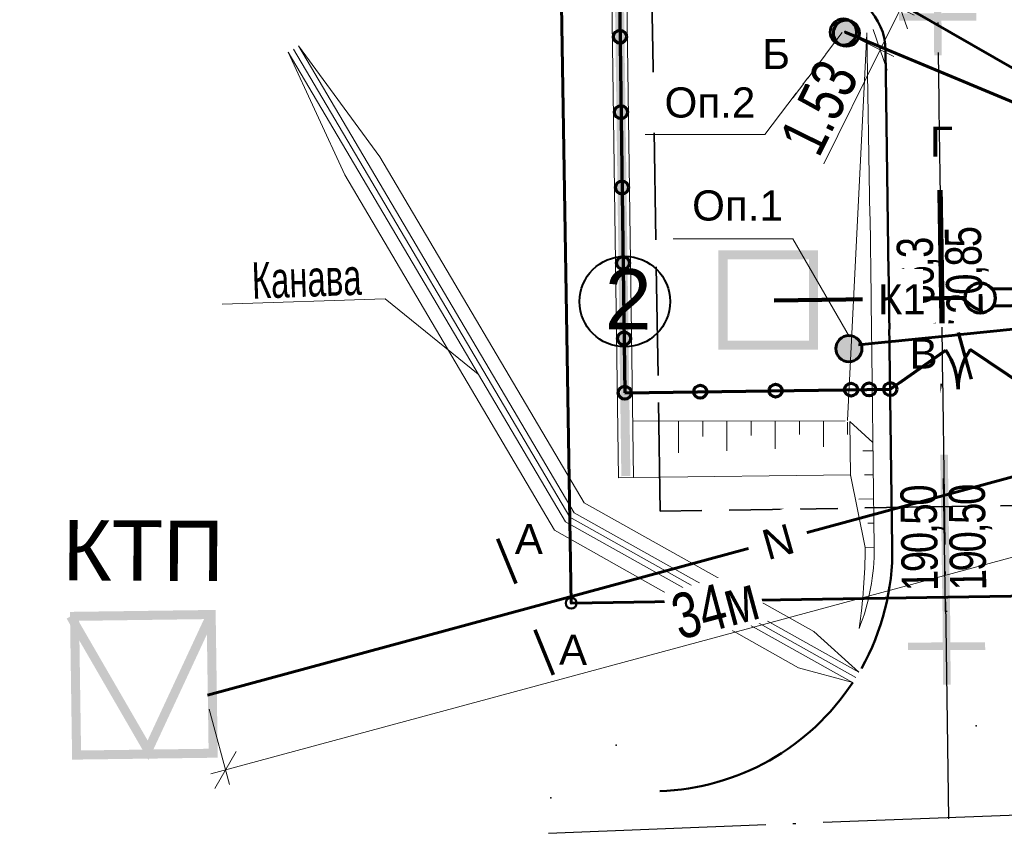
# Model space of a CAD drawing. Header units: millimetres. Extents: x 0 to 6455317, y 0 to 774296.
# Tile 5 of 29: x 3227592 to 3227624, y 387129 to 387156. Entities that reach past the tile are written whole.
import ezdxf
from ezdxf import colors
from ezdxf.entities.mleader import LeaderData, LeaderLine
from ezdxf.math import Vec2, Vec3

# ---------------------------------------------------------------- set-up
doc = ezdxf.new("R2010")
doc.units = ezdxf.units.MM
doc.linetypes.add('ACAD_ISO02W100', pattern=[15, 12, -3])
doc.linetypes.add('ACAD_ISO04W100', pattern=[30, 24, -3, 0, -3])
for name, color, linetype in [('1 2 этап', 7, 'Continuous'), ('1 Здание', 7, 'Continuous'), ('1 Координаты', 7, 'Continuous'), ('1 Лоток', 7, 'Continuous'), ('1 ограждение', 7, 'Continuous'), ('1 откос', 7, 'Continuous'), ('1 ПС', 7, 'Continuous'), ('1 Разбивочный 1', 7, 'Continuous'), ('8 К1', 7, 'Continuous'), ('8 ЭТО', 7, 'Continuous'), ('ТОЧКИ_ОБОСНОВАНИЯ', 255, 'Continuous')]:
    doc.layers.add(name, color=color, linetype=linetype)
for name, color, linetype, lineweight in [('2 УКл+переломы', 5, 'Continuous', 25), ('ГП Граница', 94, 'Continuous', 60), ('ИГ геология', 7, 'Continuous', 25)]:
    doc.layers.add(name, color=color, linetype=linetype, lineweight=lineweight)
doc.styles.add('ACAD14', font='arial.ttf', dxfattribs={"width": 0.75, "height": 1.5})
doc.styles.add('GOST 2.304', font='arial.ttf')
doc.styles.get("Standard").update_dxf_attribs({"font": 'arial.ttf'})
doc.linetypes.add('Lotok_LINE', pattern='A,0.5,-0.2,[">",Standard,S=0.1,R=0,X=-0.1,Y=-0.05],-0.25', length=0.95)
doc.linetypes.add('ограждение1', pattern='A,6.35,-2.54,[133,ltypeshp.shx,S=2.54,R=0,X=-2.54,Y=0],-2.54,25.4', length=36.83)
doc.dimstyles.new('Генплан-чел', dxfattribs={"dimtxt": 1.5, "dimasz": 0.5, "dimexe": 0.5, "dimexo": 0.5, "dimtad": 1, "dimzin": 0, "dimdsep": 46, "dimtxsty": 'ACAD14', "dimblk": 'OBLIQUE', "dimcen": 1, "dimdle": 0.5, "dimclrd": 256, "dimclre": 256, "dimclrt": 256, "dimadec": 8, "dimazin": 2, "dimtfac": 1, "dimtmove": 0, "dimatfit": 3, "dimldrblk": 'OPEN30', "dimfxl": 0.5, "dimtfill": 1, "dimtfillclr": 256, "dimtolj": 1, "dimtzin": 0, "dimlwd": -1, "dimlwe": -1, "dimarcsym": 0})
doc.dimstyles.new('Генплан-чел-1', dxfattribs={"dimtxt": 1.5, "dimasz": 1, "dimexe": 0.5, "dimexo": 0.5, "dimgap": 0.2, "dimtad": 1, "dimzin": 0, "dimdsep": 46, "dimtxsty": 'ACAD14', "dimblk": 'OBLIQUE', "dimcen": 1, "dimdle": 0.5, "dimclrd": 256, "dimclre": 256, "dimclrt": 256, "dimadec": 4, "dimazin": 2, "dimtfac": 1, "dimtmove": 0, "dimatfit": 3, "dimldrblk": 'OPEN30', "dimfxl": 0.5, "dimtfill": 1, "dimtfillclr": 256, "dimtolj": 1, "dimtzin": 0, "dimlwd": -1, "dimlwe": -1, "dimarcsym": 0})
picture_1 = doc.add_image_def('image2.tif', size_in_pixel=(27388, 31050))

# ---------------------------------------------------------------- blocks, each defined once
blk = doc.blocks.new('*D21')
at = {"layer": 'Defpoints', "color": 0, "lineweight": 50, "transparency": 16777216}
for p in [(6454558.304, 773694.614), (6454558.489, 773691.594), (3226949.058, 386509.643)]:
    blk.add_point(p, dxfattribs=at)
at = {"layer": 'ИГ геология', "transparency": 16777216}
for p, q in [((6454558.304, 773693.614), (6454558.304, 773703.405)), ((6454558.489, 773692.614), (6454558.304, 773693.614)), ((6454558.489, 773692.094), (6454558.489, 773692.614))]:
    blk.add_line(p, q, dxfattribs=at)
at = {"layer": 'ИГ геология', "transparency": 16777216, "insert": (6454556.913, 773699.322), "char_height": 1.5, "attachment_point": 5, "rotation": 90, "style": 'ACAD14', "bg_fill": 3, "box_fill_scale": 1.1, "bg_fill_color": 256, "bg_fill_true_color": 13158600, "bg_fill_transparency": 0}
blk.add_mtext('\\A1;3227609.43', dxfattribs=at)
blk = doc.blocks.new('_Oblique')
at = {"color": 0, "linetype": 'ByBlock', "lineweight": -2}
blk.add_line((-0.5, -0.5), (0.5, 0.5), dxfattribs=at)
blk = doc.blocks.new('_Open30')
at = {"color": 0, "linetype": 'ByBlock', "lineweight": -2}
for p, q in [((-1, 0.268), (0, 0)), ((0, 0), (-1, -0.268)), ((0, 0), (-1, 0))]:
    blk.add_line(p, q, dxfattribs=at)
blk = doc.blocks.new('*D17')
at = {"layer": 'Defpoints', "color": 0, "lineweight": 50, "transparency": 16777216}
for p in [(6454562.788, 773693.804), (6454558.489, 773691.594), (3226949.058, 386509.643)]:
    blk.add_point(p, dxfattribs=at)
at = {"layer": 'ИГ геология', "transparency": 16777216}
for p, q in [((6454560.788, 773691.594), (6454561.788, 773693.804)), ((6454561.788, 773693.804), (6454570.714, 773693.804)), ((6454558.989, 773691.594), (6454560.788, 773691.594))]:
    blk.add_line(p, q, dxfattribs=at)
at = {"layer": 'ИГ геология', "transparency": 16777216, "insert": (6454567.064, 773695.195), "char_height": 1.5, "attachment_point": 5, "style": 'ACAD14', "bg_fill": 3, "box_fill_scale": 1.1, "bg_fill_color": 256, "bg_fill_true_color": 13158600, "bg_fill_transparency": 0}
blk.add_mtext('\\A1;387181.95', dxfattribs=at)
blk = doc.blocks.new('*D22')
at = {"layer": 'Defpoints', "color": 0, "lineweight": 50, "transparency": 16777216}
for p in [(6454615.395, 773691.594), (6454608.625, 773688.11), (3226949.058, 386509.643)]:
    blk.add_point(p, dxfattribs=at)
at = {"layer": 'ИГ геология', "transparency": 16777216}
for p, q in [((6454610.625, 773691.594), (6454609.625, 773688.11)), ((6454614.895, 773691.594), (6454610.625, 773691.594)), ((6454609.625, 773688.11), (6454600.699, 773688.11))]:
    blk.add_line(p, q, dxfattribs=at)
at = {"layer": 'ИГ геология', "transparency": 16777216, "insert": (6454604.35, 773689.501), "char_height": 1.5, "attachment_point": 5, "style": 'ACAD14', "bg_fill": 3, "box_fill_scale": 1.1, "bg_fill_color": 256, "bg_fill_true_color": 13158600, "bg_fill_transparency": 0}
blk.add_mtext('\\A1;387181.95', dxfattribs=at)
blk = doc.blocks.new('*D18')
at = {"layer": 'Defpoints', "color": 0, "lineweight": 50, "transparency": 16777216}
for p in [(6454615.64, 773693.469), (6454615.395, 773691.594), (3226949.058, 386509.643)]:
    blk.add_point(p, dxfattribs=at)
at = {"layer": 'ИГ геология', "transparency": 16777216}
for p, q in [((6454615.64, 773692.469), (6454615.64, 773702.255)), ((6454615.395, 773692.094), (6454615.395, 773692.594)), ((6454615.395, 773692.594), (6454615.64, 773692.469))]:
    blk.add_line(p, q, dxfattribs=at)
at = {"layer": 'ИГ геология', "transparency": 16777216, "insert": (6454614.249, 773698.175), "char_height": 1.5, "attachment_point": 5, "rotation": 90, "style": 'ACAD14', "bg_fill": 3, "box_fill_scale": 1.1, "bg_fill_color": 256, "bg_fill_true_color": 13158600, "bg_fill_transparency": 0}
blk.add_mtext('\\A1;3227666.34', dxfattribs=at)
blk = doc.blocks.new('*D23')
at = {"layer": 'Defpoints', "color": 0, "lineweight": 50, "transparency": 16777216}
for p in [(6454620.884, 773647.129), (6454616.243, 773646.708), (3226949.058, 386509.643)]:
    blk.add_point(p, dxfattribs=at)
at = {"layer": 'ИГ геология', "transparency": 16777216}
for p, q in [((6454618.884, 773646.708), (6454619.884, 773647.129)), ((6454619.884, 773647.129), (6454628.8, 773647.129)), ((6454616.743, 773646.708), (6454618.884, 773646.708))]:
    blk.add_line(p, q, dxfattribs=at)
at = {"layer": 'ИГ геология', "transparency": 16777216, "insert": (6454625.155, 773648.52), "char_height": 1.5, "attachment_point": 5, "style": 'ACAD14', "bg_fill": 3, "box_fill_scale": 1.1, "bg_fill_color": 256, "bg_fill_true_color": 13158600, "bg_fill_transparency": 0}
blk.add_mtext('\\A1;387137.06', dxfattribs=at)
blk = doc.blocks.new('*D19')
at = {"layer": 'Defpoints', "color": 0, "lineweight": 50, "transparency": 16777216}
for p in [(6454616.243, 773646.708), (6454615.749, 773644.637), (3226949.058, 386509.643)]:
    blk.add_point(p, dxfattribs=at)
at = {"layer": 'ИГ геология', "transparency": 16777216}
for p, q in [((6454616.243, 773646.208), (6454616.243, 773645.708)), ((6454616.243, 773645.708), (6454615.749, 773645.637)), ((6454615.749, 773645.637), (6454615.749, 773635.844))]:
    blk.add_line(p, q, dxfattribs=at)
at = {"layer": 'ИГ геология', "transparency": 16777216, "insert": (6454614.358, 773639.928), "char_height": 1.5, "attachment_point": 5, "rotation": 90, "style": 'ACAD14', "bg_fill": 3, "box_fill_scale": 1.1, "bg_fill_color": 256, "bg_fill_true_color": 13158600, "bg_fill_transparency": 0}
blk.add_mtext('\\A1;3227667.18', dxfattribs=at)
blk = doc.blocks.new('*D24')
at = {"layer": 'Defpoints', "color": 0, "lineweight": 50, "transparency": 16777216}
for p in [(6454563.961, 773650.517), (6454558.899, 773646.657), (3226949.058, 386509.643)]:
    blk.add_point(p, dxfattribs=at)
at = {"layer": 'ИГ геология', "transparency": 16777216}
for p, q in [((6454561.961, 773646.657), (6454562.961, 773650.517)), ((6454562.961, 773650.517), (6454571.661, 773650.517)), ((6454559.399, 773646.657), (6454561.961, 773646.657))]:
    blk.add_line(p, q, dxfattribs=at)
at = {"layer": 'ИГ геология', "transparency": 16777216, "insert": (6454568.123, 773651.908), "char_height": 1.5, "attachment_point": 5, "style": 'ACAD14', "bg_fill": 3, "box_fill_scale": 1.1, "bg_fill_color": 256, "bg_fill_true_color": 13158600, "bg_fill_transparency": 0}
blk.add_mtext('\\A1;387137.01', dxfattribs=at)
blk = doc.blocks.new('*D20')
at = {"layer": 'Defpoints', "color": 0, "lineweight": 50, "transparency": 16777216}
for p in [(6454557.437, 773650.281), (6454558.899, 773646.657), (3226949.058, 386509.643)]:
    blk.add_point(p, dxfattribs=at)
at = {"layer": 'ИГ геология', "transparency": 16777216}
for p, q in [((6454557.437, 773649.281), (6454557.437, 773659.067)), ((6454558.899, 773648.281), (6454557.437, 773649.281)), ((6454558.899, 773647.157), (6454558.899, 773648.281))]:
    blk.add_line(p, q, dxfattribs=at)
at = {"layer": 'ИГ геология', "transparency": 16777216, "insert": (6454556.046, 773654.987), "char_height": 1.5, "attachment_point": 5, "rotation": 90, "style": 'ACAD14', "bg_fill": 3, "box_fill_scale": 1.1, "bg_fill_color": 256, "bg_fill_true_color": 13158600, "bg_fill_transparency": 0}
blk.add_mtext('\\A1;3227609.84', dxfattribs=at)
blk = doc.blocks.new('_None')
blk = doc.blocks.new('*D68')
at = {"layer": '1 Разбивочный 1', "color": 1, "lineweight": 18, "transparency": 16777216}
for p, q in [((3227619.776, 387157.333), (3227621.343, 387156.561)), ((3227621.116, 387157.231), (3227620.22, 387155.413)), ((3227619.101, 387155.964), (3227620.669, 387155.192)), ((3227620.22, 387155.413), (3227618.357, 387151.631))]:
    blk.add_line(p, q, dxfattribs=at)
at = {"layer": 'Defpoints', "color": 0, "lineweight": 50, "transparency": 16777216}
for p in [(3227619.327, 387157.554), (3227618.653, 387156.185), (3227620.22, 387155.413)]:
    blk.add_point(p, dxfattribs=at)
at = {"layer": '1 Разбивочный 1', "color": 1, "lineweight": 18, "transparency": 16777216}
for p, rotation in [((3227620.895, 387156.782), 63.77219335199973), ((3227620.22, 387155.413), 243.7721933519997)]:
    blk.add_blockref('_Oblique', p, dxfattribs=dict(at, rotation=rotation))
at = {"layer": '1 Разбивочный 1', "color": 1, "lineweight": 15, "transparency": 16777216, "insert": (3227618.201, 387153.501), "char_height": 1.5, "attachment_point": 5, "rotation": 63.7722, "style": 'ACAD14', "bg_fill": 3, "box_fill_scale": 1.1, "bg_fill_color": 256, "bg_fill_true_color": 13158600, "bg_fill_transparency": 0}
blk.add_mtext('\\A1;1.53', dxfattribs=at)
blk = doc.blocks.new('фуыпфуйк')
at = {"layer": '1 откос', "color": 7, "lineweight": 20}
for p, q in [((3227619.782, 387155.953), (3227619.142, 387143.123)), ((3227619.878, 387149.896), (3227619.782, 387155.971)), ((3227620.022, 387138.927), (3227619.889, 387149.893)), ((3227619.066, 387143.119), (3227612.02, 387143.104)), ((3227613.542, 387143.104), (3227613.542, 387142.061)), ((3227614.342, 387143.104), (3227614.342, 387142.598)), ((3227615.142, 387143.104), (3227615.142, 387142.124)), ((3227615.942, 387143.104), (3227615.942, 387142.63)), ((3227616.742, 387143.104), (3227616.742, 387142.186)), ((3227617.542, 387143.104), (3227617.542, 387142.661)), ((3227618.342, 387143.104), (3227618.342, 387142.249)), ((3227619.142, 387143.076), (3227619.142, 387142.664)), ((3227619.979, 387142.126), (3227619.647, 387142.122)), ((3227612.045, 387141.24), (3227619.238, 387141.323)), ((3227619.722, 387138.923), (3227619.238, 387141.323)), ((3227619.989, 387141.326), (3227619.703, 387141.323)), ((3227620, 387140.527), (3227619.518, 387140.52)), ((3227620.011, 387139.727), (3227619.815, 387139.724)), ((3227620.022, 387138.927), (3227619.722, 387138.923))]:
    blk.add_line(p, q, dxfattribs=at)
for points in [[(3227619.216, 387143.095), (3227619.238, 387141.295)], [(3227619.216, 387143.095), (3227619.975, 387142.394)]]:
    blk.add_lwpolyline(points, dxfattribs=at)
for centre, radius, start, end in [((3227613.022, 387138.833), 7, 338.2265, 0.7705), ((3227601.328, 387138.933), 18.393, 351.5686, 359.968)]:
    blk.add_arc(centre, radius, start, end, dxfattribs=at)
at = {"layer": '1 ПС', "color": 7, "lineweight": 13}
for p, q in [((3227611.545, 387141.232), (3227611.06, 387177.275)), ((3227612.045, 387141.239), (3227611.56, 387177.282))]:
    blk.add_line(p, q, dxfattribs=at)
at = {"layer": '1 ПС', "color": 7, "linetype": 'ACAD_ISO02W100', "lineweight": 13, "ltscale": 0.3, "const_width": 0.3}
blk.add_lwpolyline([(3227611.31, 387177.278), (3227611.794, 387141.284)], dxfattribs=at)
at = {"layer": '1 ПС', "color": 7, "lineweight": 13}
blk.add_lwpolyline([(3227611.545, 387141.232), (3227612.045, 387141.239)], dxfattribs=at)
blk = doc.blocks.new('*D86')
at = {"layer": '1 Разбивочный 1', "color": 1, "lineweight": 18, "transparency": 16777216}
for p, q in [((3227631.131, 387142.517), (3227631.804, 387140.026)), ((3227598.047, 387131.416), (3227632.156, 387140.639)), ((3227597.986, 387133.556), (3227598.66, 387131.064))]:
    blk.add_line(p, q, dxfattribs=at)
at = {"layer": 'Defpoints', "color": 0, "lineweight": 50, "transparency": 16777216}
for p in [(3227631, 387143), (3227631.674, 387140.508), (3227597.856, 387134.039)]:
    blk.add_point(p, dxfattribs=at)
at = {"layer": '1 Разбивочный 1', "color": 1, "lineweight": 18, "transparency": 16777216}
for p, rotation in [((3227631.674, 387140.508), 15.12967522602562), ((3227598.53, 387131.547), 195.1296752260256)]:
    blk.add_blockref('_Oblique', p, dxfattribs=dict(at, rotation=rotation))
at = {"layer": '1 Разбивочный 1', "color": 1, "lineweight": 15, "transparency": 16777216, "insert": (3227614.748, 387136.933), "char_height": 1.5, "attachment_point": 5, "rotation": 15.1297, "style": 'ACAD14', "bg_fill": 3, "box_fill_scale": 1.1, "bg_fill_color": 256, "bg_fill_true_color": 13158600, "bg_fill_transparency": 0}
blk.add_mtext('\\A1;34м', dxfattribs=at)

msp = doc.modelspace()

# ---------------------------------------------------------------- linework, layer by layer
at = {"layer": 'ТОЧКИ_ОБОСНОВАНИЯ'}
for p in [(3227623.40229, 387133.00619, -0.12), (3227611.47229, 387132.36619, -0.15), (3227609.31229, 387130.61619, -0.14)]:
    msp.add_point(p, dxfattribs=at)

# ---------------------------------------------------------------- pictures from other files: only their frames are drawn
image = msp.add_image(picture_1, insert=(3227525.61462, 387085.33614), size_in_units=(684.56309, 776.09478))
image.set_boundary_path([(-0.5, 22461.2284), (10577.0302, 31049.5)])

# ---------------------------------------------------------------- next in the draw order: dimensions: what is measured, and where the dimension line sits
at = {"layer": 'ИГ геология'}
dim = msp.add_ordinate_dim(feature_location=(6454558.4888, 773691.59401), offset=(-0.18481, 3.02039), dtype=1, origin=(3226949.05784, 386509.64326), dimstyle='Генплан-чел', dxfattribs=at)
dim.commit()
dim.dimension.update_dxf_attribs({"geometry": '*D21', "text_midpoint": (6454556.91262, 773699.32232)})

# ---------------------------------------------------------------- next in the draw order: dimensions: what is measured, and where the dimension line sits
dim = msp.add_ordinate_dim(feature_location=(6454558.4888, 773691.59401), offset=(4.29969, 2.21003), dtype=0, origin=(3226949.05784, 386509.64326), dimstyle='Генплан-чел', dxfattribs=at)
dim.commit()
dim.dimension.update_dxf_attribs({"geometry": '*D17', "text_midpoint": (6454567.0636, 773695.1954)})

# ---------------------------------------------------------------- next in the draw order: dimensions: what is measured, and where the dimension line sits
dim = msp.add_ordinate_dim(feature_location=(6454615.39519, 773691.59401), offset=(-6.77054, -3.48407), dtype=0, origin=(3226949.05784, 386509.64326), dimstyle='Генплан-чел', dxfattribs=at)
dim.commit()
dim.dimension.update_dxf_attribs({"geometry": '*D22', "text_midpoint": (6454604.34954, 773689.5013)})

# ---------------------------------------------------------------- next in the draw order: dimensions: what is measured, and where the dimension line sits
dim = msp.add_ordinate_dim(feature_location=(6454615.395190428, 773691.5940054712), offset=(0.2449179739, 1.8751108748), dtype=1, origin=(3226949.0578350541, 386509.6432582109), dimstyle='Генплан-чел', dxfattribs=at)
dim.commit()
dim.dimension.update_dxf_attribs({"geometry": '*D18', "text_midpoint": (6454614.248737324, 773698.1747353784)})

# ---------------------------------------------------------------- next in the draw order: dimensions: what is measured, and where the dimension line sits
dim = msp.add_ordinate_dim(feature_location=(6454616.2425815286, 773646.7080288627), offset=(4.6415490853, 0.4209679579), dtype=0, origin=(3226949.0578350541, 386509.6432582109), dimstyle='Генплан-чел', dxfattribs=at)
dim.commit()
dim.dimension.update_dxf_attribs({"geometry": '*D23', "text_midpoint": (6454625.1546370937, 773648.5203678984)})

# ---------------------------------------------------------------- next in the draw order: dimensions: what is measured, and where the dimension line sits
dim = msp.add_ordinate_dim(feature_location=(6454616.2425815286, 773646.7080288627), offset=(-0.4933969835, -2.0711098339), dtype=1, origin=(3226949.0578350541, 386509.6432582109), dimstyle='Генплан-чел', dxfattribs=at)
dim.commit()
dim.dimension.update_dxf_attribs({"geometry": '*D19', "text_midpoint": (6454614.3578134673, 773639.9278467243)})

# ---------------------------------------------------------------- next in the draw order: dimensions: what is measured, and where the dimension line sits
dim = msp.add_ordinate_dim(feature_location=(6454558.8993, 773646.65699), offset=(5.06175, 3.85957), dtype=0, origin=(3226949.05784, 386509.64326), dimstyle='Генплан-чел', dxfattribs=at)
dim.commit()
dim.dimension.update_dxf_attribs({"geometry": '*D24', "text_midpoint": (6454568.12336, 773651.90793)})

# ---------------------------------------------------------------- next in the draw order: dimensions: what is measured, and where the dimension line sits
dim = msp.add_ordinate_dim(feature_location=(6454558.8993, 773646.65699), offset=(-1.46215, 3.62396), dtype=1, origin=(3226949.05784, 386509.64326), dimstyle='Генплан-чел', dxfattribs=at)
dim.commit()
dim.dimension.update_dxf_attribs({"geometry": '*D20', "text_midpoint": (6454556.04578, 773654.98657)})

# ---------------------------------------------------------------- next in the draw order: hatches: boundary and pattern name
at = {"layer": '8 ЭТО', "lineweight": 60}
h = msp.add_hatch(color=1, dxfattribs=at)
h.dxf.hatch_style = 1
h.paths.add_polyline_path([(3227619.61722, 387145.50841, 1), (3227618.75054, 387145.50841, 1)])

# ---------------------------------------------------------------- next in the draw order: linework, layer by layer
at = {"color": 3, "lineweight": 60}
msp.add_lwpolyline([(3227666.18097, 387182.97187), (3227666.85025, 387137.97438), (3227609.98159, 387137.07276), (3227609.25617, 387182.2063)], close=True, dxfattribs=at)
at = {"color": 6, "linetype": 'ACAD_ISO02W100', "lineweight": 35, "ltscale": 0.3}
msp.add_lwpolyline([(3227663.22585, 387179.93186), (3227663.80601, 387140.9265), (3227612.933, 387140.11993), (3227612.30413, 387179.24702)], close=True, dxfattribs=at)
at = {"lineweight": 70}
for points in [[(3227623.24493, 387144.50058), (3227622.81527, 387146.04844)], [(3227608.16092, 387137.72243), (3227607.556, 387139.21056)], [(3227609.3908, 387134.69685), (3227608.78588, 387136.18498)]]:
    msp.add_lwpolyline(points, dxfattribs=at)
at = {"layer": '1 2 этап', "lineweight": 40}
msp.add_circle((3227611.75942, 387147.0687), 1.5, dxfattribs=at)
at = {"layer": '1 Здание', "color": 7, "linetype": 'ACAD_ISO02W100', "lineweight": 50, "ltscale": 0.3, "const_width": 0.3}
msp.add_lwpolyline([(3227615.01166, 387145.62215), (3227618.01166, 387145.62215), (3227618.01166, 387148.62215), (3227615.01166, 387148.62215)], close=True, dxfattribs=at)
at = {"layer": '1 Здание', "color": 7, "lineweight": 50, "const_width": 0.3}
msp.add_lwpolyline([(3227593.39437, 387136.63594), (3227595.96138, 387132.19939), (3227598.05218, 387136.69681)], dxfattribs=at)
msp.add_lwpolyline([(3227593.52636, 387136.63594), (3227598.05218, 387136.69681), (3227598.11942, 387132.09938), (3227593.59359, 387132.03851)], close=True, dxfattribs=at)
at = {"layer": '1 Здание', "color": 7, "linetype": 'ACAD_ISO04W100', "lineweight": 30, "ltscale": 0.3, "elevation": -0.16}
msp.add_lwpolyline([(3227609.2335, 387129.45485), (3227636.6235, 387130.52485)], dxfattribs=at)
at = {"layer": '1 Здание', "color": 7, "lineweight": 50}
for start, end in [(330.652847, 0.770512), (272.082891, 326.695897)]:
    msp.add_arc((3227612.62361, 387138.83255), 8, start, end, dxfattribs=at)
at = {"layer": '1 Координаты', "color": 5, "lineweight": 50}
msp.add_lwpolyline([(3227609.98159, 387137.07276), (3227609.27159, 387182.06155), (3227666.26159, 387182.97155), (3227666.67159, 387137.97155)], close=True, dxfattribs=at)
msp.add_circle((3227609.98159, 387137.07276), 0.18164, dxfattribs=at)
at = {"layer": '1 Лоток', "color": 252, "lineweight": 20}
for points in [[(3227603.64274, 387151.86175), (3227600.94877, 387155.54123)], [(3227602.48327, 387151.26862), (3227600.60429, 387155.33793)], [(3227598.41535, 387146.97886), (3227603.81864, 387147.15451), (3227606.90285, 387144.66514)], [(3227619.51585, 387134.7832), (3227618.02281, 387136.13515)], [(3227619.31022, 387134.4399), (3227617.51658, 387134.92868)]]:
    msp.add_lwpolyline(points, dxfattribs=at)
at = {"layer": '1 ограждение', "color": 5, "linetype": 'Continuous', "lineweight": 70, "ltscale": 0.2}
for p, q in [((3227611.39636, 387170.84529), (3227611.75675, 387144.04823)), ((3227625.05219, 387144.22704), (3227623.20333, 387145.47876)), ((3227611.75675, 387144.04823), (3227620.58483, 387144.16696))]:
    msp.add_line(p, q, dxfattribs=at)
at = {"layer": '1 ограждение', "color": 5, "linetype": 'ограждение1', "lineweight": 70, "ltscale": 0.2}
for centre in [(3227611.59807, 387155.84665), (3227611.63169, 387153.34687), (3227611.66531, 387150.8471), (3227611.69893, 387148.34732), (3227611.73255, 387145.84755), (3227616.75629, 387144.11547), (3227619.25607, 387144.14909), (3227619.85266, 387144.15711), (3227611.75675, 387144.04823), (3227614.25652, 387144.08185)]:
    msp.add_circle(centre, 0.21514, dxfattribs=at)
at = {"layer": '2 УКл+переломы', "color": 5, "linetype": 'ByBlock', "lineweight": -3, "ltscale": 1.5, "flags": 128}
for points, const_width in [([(3227622.12589, 387156.50257), (3227623.4027, 387156.50547), (3227620.84908, 387156.49967), (3227622.12589, 387156.50257), (3227622.11617, 387157.76569), (3227622.13482, 387155.22579)], 0.25), ([(3227622.2026, 387150.76969), (3227622.29483, 387144.93743), (3227622.57951, 387146.43937), (3227622.29846, 387144.92125), (3227621.97708, 387146.35211)], 0.18), ([(3227622.33669, 387141.9913), (3227622.40931, 387136.82641)], 0.25), ([(3227622.42199, 387135.64542), (3227623.69879, 387135.64832), (3227621.14518, 387135.64252), (3227622.42199, 387135.64542), (3227622.41227, 387136.90853), (3227622.43091, 387134.36864)], 0.25)]:
    msp.add_lwpolyline(points, dxfattribs=dict(at, const_width=const_width))
at = {"layer": '8 К1', "color": 14, "linetype": 'Continuous', "lineweight": 70, "ltscale": 200}
for p, q in [((3227629.92529, 387147.55931), (3227623.93848, 387147.4788)), ((3227629.93279, 387147.00211), (3227623.94449, 387146.92158))]:
    msp.add_line(p, q, dxfattribs=at)
at = {"layer": '8 К1', "color": 14, "linetype": 'Continuous', "lineweight": 100, "ltscale": 200}
msp.add_line((3227623.03433, 387147.18969), (3227616.70909, 387147.10463), dxfattribs=at)
at = {"layer": '8 К1', "color": 14, "linetype": 'Continuous', "lineweight": 70, "ltscale": 200}
msp.add_circle((3227623.53418, 387147.18484), 0.49987, dxfattribs=at)
at = {"layer": '8 ЭТО', "color": 1, "lineweight": 60}
msp.add_circle((3227619.18388, 387145.50841), 0.43334, dxfattribs=at)
msp.add_circle((3227619.18388, 387145.50841), 0.43334, dxfattribs=at)

# ---------------------------------------------------------------- next in the draw order: texts
at = {"layer": '1 2 этап', "color": 7, "char_height": 2, "attachment_point": 1, "rotation": 359.669969, "style": 'GOST 2.304'}
for s, insert in [('2', (3227611.10084, 387148.1511)), ('КТП', (3227593.13575, 387139.83163))]:
    msp.add_mtext_dynamic_manual_height_columns(s, width=6.0624222, gutter_width=1250, heights=[0], dxfattribs=dict(at, insert=insert))
at = {"layer": '1 Лоток', "color": 252, "lineweight": 20, "style": 'ACAD14', "width": 0.65}
msp.add_text('Канава', height=1.2, rotation=2.10433, dxfattribs=at).set_placement((3227599.42053, 387147.16319))
at = {"layer": 'ГП Граница', "color": 7, "char_height": 1, "attachment_point": 1, "rotation": 359.669969, "style": 'GOST 2.304'}
for insert in [(3227608.11997, 387139.70346), (3227609.58285, 387136.02999)]:
    msp.add_mtext_dynamic_manual_height_columns('А', width=6.0624222, gutter_width=1250, heights=[0], dxfattribs=dict(at, insert=insert))

# ---------------------------------------------------------------- next in the draw order: leaders
at = {"layer": '2 УКл+переломы', "color": 5, "linetype": 'ByBlock', "lineweight": 25, "ltscale": 1.5}
ml = msp.add_multileader_mtext('Standard', dxfattribs=at)
ml.set_content('{\\T0.9; 66,3\\P20,85}', color=5, style='ACAD14')
ml.set_leader_properties(color=5)
ml.set_arrow_properties(name='NONE')
ml.build(insert=Vec2(0, 0))
ml.multileader.update_dxf_attribs({"text_left_attachment_type": 6, "text_right_attachment_type": 6, "dogleg_length": 0.36})
ctx = ml.context
ctx.base_point, ctx.char_height, ctx.landing_gap_size, ctx.plane_origin, ctx.plane_x_axis, ctx.plane_y_axis = Vec3(3227622.26475, 387146.63761), 1.2, 0.01, Vec3(3227621.49628, 387159.42154), Vec3(-0.02466318, 0.99969582), Vec3(-0.99969582, -0.02466318)
ctx.left_attachment, ctx.right_attachment = 6, 6
notes = []
notes.append((ctx, [(1, (1, 1, 0), (3227622.27363, 387146.27772), (-0.02466318, 0.99969582), 0.36, [(0, [(3227622.32864, 387146.27908)], 0, [])])]))
ctx.mtext.insert, ctx.mtext.text_direction, ctx.mtext.rotation, ctx.mtext.width, ctx.mtext.line_spacing_factor, ctx.mtext.flow_direction = Vec3(3227620.82495, 387146.61209), Vec3(-0.02466318, 0.99969582), 1.59546201, 2.6443383, 0.8, 5
at = {"layer": '2 УКл+переломы', "color": 5, "linetype": 'ByBlock', "lineweight": -3, "ltscale": 1.5}
ml = msp.add_multileader_mtext('Standard', dxfattribs=at)
ml.set_content('\\pxt3;{\\T0.9;  190,50\\P\\ptz;  190,50}', color=5, style='ACAD14')
ml.set_leader_properties(color=5, lineweight=25)
ml.set_arrow_properties(name='NONE')
ml.build(insert=Vec2(0, 0))
ml.multileader.update_dxf_attribs({"text_left_attachment_type": 6, "text_right_attachment_type": 6, "dogleg_length": 0.36})
ctx = ml.context
ctx.base_point, ctx.char_height, ctx.landing_gap_size, ctx.plane_origin, ctx.plane_x_axis, ctx.plane_y_axis = Vec3(3227622.38642, 387136.84919), 1.2, 0.01, Vec3(3227621.69094, 387149.61163), Vec3(-0.01451638, 0.99989463), Vec3(-0.99989463, -0.01451638)
ctx.left_attachment, ctx.right_attachment = 6, 6
notes.append((ctx, [(1, (1, 1, 0), (3227622.38712, 387136.80048), (-0.01451638, 0.99989463), 0.04872, [(0, [(3227622.44214, 387136.80128)], 0, [])])]))
ctx.mtext.insert, ctx.mtext.text_direction, ctx.mtext.rotation, ctx.mtext.width, ctx.mtext.line_spacing_factor, ctx.mtext.flow_direction = Vec3(3227620.94642, 387136.83829), Vec3(-0.01451638, 0.99989463), 1.58531321, 10.5338229, 0.8, 5
for ctx, leaders in notes:
    for number, flags, end, landing, length, lines in leaders:
        leader = LeaderData()
        leader.index, (leader.has_last_leader_line, leader.has_dogleg_vector, leader.attachment_direction) = number, flags
        leader.last_leader_point, leader.dogleg_vector, leader.dogleg_length = Vec3(end), Vec3(landing), length
        for number, points, colour, breaks in lines:
            line = LeaderLine()
            line.index, line.vertices, line.color, line.breaks = number, Vec3.list(points), colors.encode_raw_color(colour), breaks
            leader.lines.append(line)
        ctx.leaders.append(leader)

# ---------------------------------------------------------------- next in the draw order: texts
at = {"layer": '1 откос', "lineweight": 50, "insert": (3227621.19211, 387145.84792), "char_height": 1, "attachment_point": 1, "style": 'GOST 2.304', "bg_fill": 3, "box_fill_scale": 1.5, "bg_fill_color": 256, "bg_fill_transparency": 0}
msp.add_mtext_dynamic_manual_height_columns('В', width=1, gutter_width=1250, heights=[1.0772], dxfattribs=at)

# ---------------------------------------------------------------- next in the draw order: dimensions: what is measured, and where the dimension line sits
at = {"layer": '1 Разбивочный 1', "color": 5, "lineweight": 15}
dim = msp.add_linear_dim(base=(3227620.22009, 387155.41309), p1=(3227619.32738, 387157.5543), p2=(3227618.65287, 387156.1852), angle=243.772193, dimstyle='Генплан-чел-1', override={"dimclrd": 1, "dimclre": 1, "dimclrt": 1, "dimlwd": 18, "dimlwe": 18}, dxfattribs=at)
dim.commit()
dim.dimension.update_dxf_attribs({"geometry": '*D68', "text_midpoint": (3227619.06743, 387153.07345), "dimtype": 161})

# ---------------------------------------------------------------- next in the draw order: hatches: boundary and pattern name
at = {"layer": '8 ЭТО', "lineweight": 60}
h = msp.add_hatch(color=1, dxfattribs=at)
h.dxf.hatch_style = 1
h.paths.add_polyline_path([(3227619.53473, 387155.96423, 1), (3227618.66805, 387155.96423, 1)])

# ---------------------------------------------------------------- next in the draw order: linework, layer by layer
at = {"layer": '1 Здание', "color": 7, "lineweight": 50}
msp.add_arc((3227618.40166, 387155.37596), 2, 0.770512, 90.770512, dxfattribs=at)
at = {"layer": '1 Лоток', "color": 252, "lineweight": 20}
for points in [[(3227618.02281, 387136.13515), (3227610.40648, 387140.40073), (3227603.64274, 387151.86175)], [(3227617.51658, 387134.92868), (3227609.43091, 387139.49601), (3227602.48327, 387151.26862)]]:
    msp.add_lwpolyline(points, dxfattribs=at)
at = {"layer": '1 ограждение', "color": 5, "linetype": 'ограждение1', "lineweight": 70, "ltscale": 0.2}
msp.add_lwpolyline([(3227620.55259, 387144.16653), (3227622.39223, 387145.46199)], dxfattribs=at)
msp.add_circle((3227620.55259, 387144.16653), 0.21514, dxfattribs=at)
for centre, start, end in [((3227620.55259, 387144.16653), 360, 35.153158), ((3227625.05239, 387144.19678), 145.265926, 180.770512)]:
    msp.add_arc(centre, 2.25, start, end, dxfattribs=at)
at = {"layer": '8 ЭТО', "color": 1, "lineweight": 60}
for centre in [(3227618.99933, 387156.00251), (3227619.10139, 387155.96423)]:
    msp.add_circle(centre, 0.43334, dxfattribs=at)

# ---------------------------------------------------------------- next in the draw order: texts
at = {"layer": '1 откос', "lineweight": 50, "char_height": 1, "attachment_point": 1, "style": 'GOST 2.304', "bg_fill": 3, "box_fill_scale": 1.5, "bg_fill_color": 256, "bg_fill_transparency": 0}
for s, heights, insert in [('Б', [0], (3227616.31667, 387155.77536)), ('Г', [1.0772], (3227621.86682, 387152.86956))]:
    msp.add_mtext_dynamic_manual_height_columns(s, width=1, gutter_width=1250, heights=heights, dxfattribs=dict(at, insert=insert))
at = {"layer": '1 откос', "color": 14, "lineweight": 50, "insert": (3227620.14318, 387147.64369), "char_height": 1, "attachment_point": 1, "style": 'GOST 2.304', "bg_fill": 3, "box_fill_scale": 1.5, "bg_fill_color": 256, "bg_fill_transparency": 0}
msp.add_mtext_dynamic_manual_height_columns('К1', width=1, gutter_width=1250, heights=[0], dxfattribs=at)

# ---------------------------------------------------------------- next in the draw order: linework, layer by layer
at = {"layer": '1 Здание', "color": 7, "linetype": 'ACAD_ISO04W100', "lineweight": 30, "ltscale": 0.3}
msp.add_line((3227622.49432, 387129.92192), (3227621.95169, 387170.27001), dxfattribs=at)
at = {"layer": '1 Здание', "color": 7, "lineweight": 50}
msp.add_line((3227620.62288, 387138.94013), (3227620.40148, 387155.40285), dxfattribs=at)
at = {"layer": '8 ЭТО', "color": 1, "lineweight": 60}
for points in [[(3227616.43592, 387159.51218), (3227630.13995, 387151.63559)], [(3227619.06268, 387156), (3227619.06268, 387156), (3227630.10371, 387151.39635)], [(3227631, 387152), (3227631, 387143), (3227597.92678, 387134.01962)], [(3227619.50569, 387145.63292), (3227630.62409, 387146.76356), (3227630.62409, 387151.33457)]]:
    msp.add_lwpolyline(points, dxfattribs=at)

# ---------------------------------------------------------------- next in the draw order: texts
at = {"layer": '8 ЭТО', "color": 5, "lineweight": 13, "insert": (3227613.07442, 387154.16817), "char_height": 1, "attachment_point": 1, "style": 'GOST 2.304', "bg_fill": 3, "box_fill_scale": 1.5, "bg_fill_color": 256, "bg_fill_transparency": 0}
msp.add_mtext_dynamic_manual_height_columns('Оп.2', width=2.3432237, gutter_width=1250, heights=[0], dxfattribs=at)

# ---------------------------------------------------------------- next in the draw order: texts
at = {"layer": '8 ЭТО', "color": 1, "lineweight": 60, "insert": (3227613.07442, 387154.16817), "char_height": 1, "attachment_point": 1, "style": 'GOST 2.304', "bg_fill": 3, "box_fill_scale": 1.5, "bg_fill_color": 256, "bg_fill_transparency": 0}
msp.add_mtext_dynamic_manual_height_columns('Оп.2', width=2.3432237, gutter_width=1250, heights=[0], dxfattribs=at)

# ---------------------------------------------------------------- next in the draw order: linework, layer by layer
at = {"layer": '1 Лоток', "color": 114, "linetype": 'Lotok_LINE', "lineweight": 20, "ltscale": 5}
msp.add_lwpolyline([(3227619.41812, 387134.6087), (3227609.93584, 387139.91932), (3227600.77653, 387155.43958)], dxfattribs=at)
at = {"layer": '1 Лоток', "color": 252, "lineweight": 20}
for points in [[(3227619.51585, 387134.7832), (3227610.08065, 387140.06745), (3227600.94877, 387155.54123)], [(3227619.32039, 387134.4342), (3227609.79102, 387139.7712), (3227600.60429, 387155.33793)]]:
    msp.add_lwpolyline(points, dxfattribs=at)
at = {"layer": '8 ЭТО', "color": 1, "lineweight": 15}
msp.add_lwpolyline([(3227618.95826, 387155.99028), (3227616.40039, 387152.60313), (3227612.43749, 387152.60313)], dxfattribs=at)

# ---------------------------------------------------------------- next in the draw order: block references
at = {"layer": '8 ЭТО'}
msp.add_blockref('фуыпфуйк', (-0.00047, -0.00001), dxfattribs=at)

# ---------------------------------------------------------------- next in the draw order: texts
at = {"layer": '8 ЭТО', "color": 1, "lineweight": 60, "insert": (3227613.98903, 387150.75483), "char_height": 1, "attachment_point": 1, "style": 'GOST 2.304', "bg_fill": 3, "box_fill_scale": 1.5, "bg_fill_color": 256, "bg_fill_transparency": 0}
msp.add_mtext_dynamic_manual_height_columns('Оп.1', width=2.3432237, gutter_width=1250, heights=[0], dxfattribs=at)

# ---------------------------------------------------------------- next in the draw order: dimensions: what is measured, and where the dimension line sits
at = {"layer": '1 Разбивочный 1', "color": 5, "lineweight": 15}
dim = msp.add_linear_dim(base=(3227631.67373, 387140.50818), p1=(3227597.85589, 387134.03861), p2=(3227631, 387143), angle=15.129675, text='34м', dimstyle='Генплан-чел-1', override={"dimclrd": 1, "dimclre": 1, "dimclrt": 1, "dimlwd": 18, "dimlwe": 18}, dxfattribs=at)
dim.commit()
dim.dimension.update_dxf_attribs({"geometry": '*D86', "text_midpoint": (3227615, 387136), "dimtype": 161})

# ---------------------------------------------------------------- next in the draw order: linework, layer by layer
at = {"layer": '8 ЭТО', "color": 1, "lineweight": 15}
msp.add_lwpolyline([(3227619.19872, 387145.89862), (3227617.32503, 387149.15234), (3227613.36213, 387149.15234)], dxfattribs=at)

# ---------------------------------------------------------------- next in the draw order: texts
at = {"layer": '8 ЭТО', "color": 1, "lineweight": 60, "insert": (3227616.21788, 387139.45327), "char_height": 1, "attachment_point": 1, "rotation": 15.769831, "style": 'GOST 2.304', "bg_fill": 3, "box_fill_scale": 1.5, "bg_fill_color": 256, "bg_fill_transparency": 0}
msp.add_mtext_dynamic_manual_height_columns('N', width=1, gutter_width=1250, heights=[0], dxfattribs=at)

doc.saveas('drawing.dxf')
